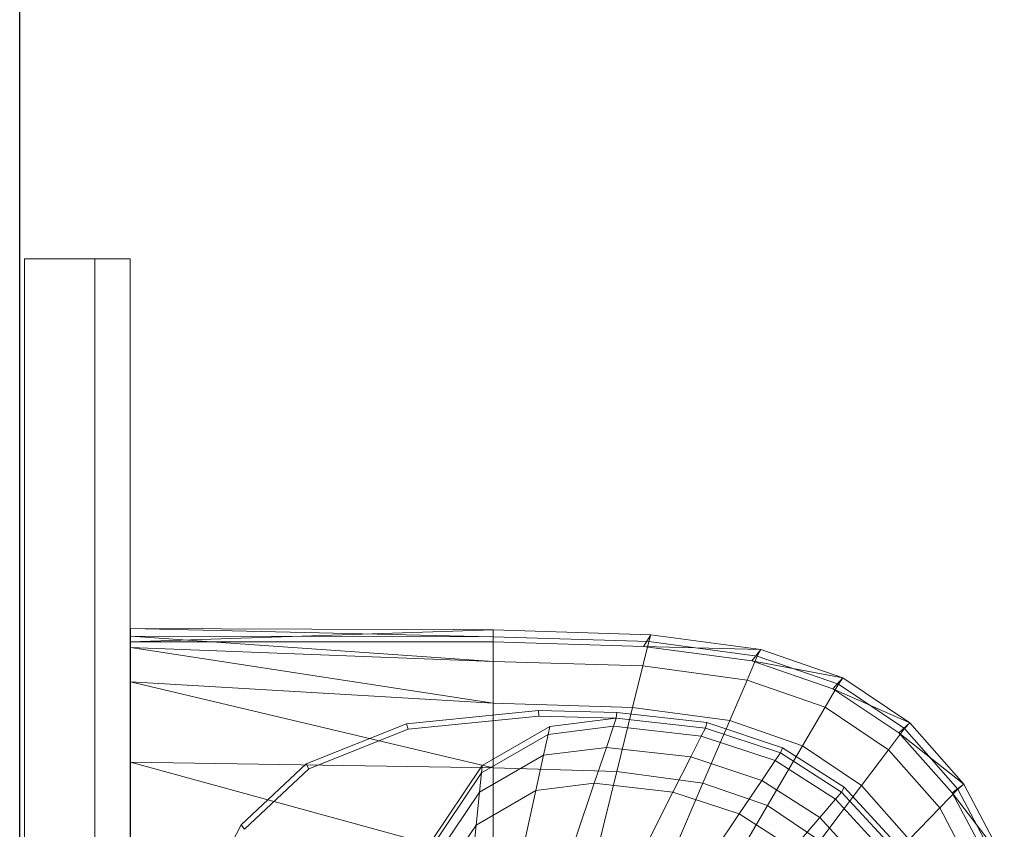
# Model space of a CAD drawing. Header units: metres. Extents: x 397.7 to 427.5, y 12.7 to 28.4.
# Tile 32 of 130: x 404.437 to 404.716, y 26.662 to 26.892. Entities that reach past the tile are written whole.
import ezdxf

# ---------------------------------------------------------------- set-up
doc = ezdxf.new("R2010")
doc.units = ezdxf.units.M
for name, color, linetype, lineweight in [('02_MOBILIARIO', 7, 'Continuous', 18), ('A-DETL-____-MBND', 7, 'Continuous', 18), ('A-GENM-____-OTLN', 7, 'Continuous', 18), ('A-WALL-____-MCUT', 7, 'Continuous', 25), ('A-WALL-____-OTLN', 7, 'Continuous', 25)]:
    doc.layers.add(name, color=color, linetype=linetype, lineweight=lineweight)

# ---------------------------------------------------------------- blocks, each defined once
blk = doc.blocks.new('Family - Rentamans P2-152946-05_ELEC_P2')
at = {"layer": 'A-DETL-____-MBND', "color": 253, "true_color": 0xaaaaaa}
for p, q in [((0, 0.36146), (0, 0.36526)), ((0, 0.36526), (0, 0.36308)), ((0.10273, 0.3648), (0, 0.36526)), ((0.10273, 0.36283), (0, 0.36526)), ((0.10273, 0.3648), (0, 0.36146)), ((0, 0.36308), (0, 0.35983)), ((0.10273, 0.36283), (0, 0.36308)), ((0, 0.36308), (0.10273, 0.35585)), ((0.14736, 0.36347), (0.10273, 0.3648)), ((0.10273, 0.36283), (0.10273, 0.3648)), ((0.10273, 0.36479), (0.10273, 0.36141)), ((0.14679, 0.36152), (0.10273, 0.36283)), ((0.10273, 0.36283), (0.10273, 0.35585)), ((0.14525, 0.36016), (0.14736, 0.36347)), ((0.14679, 0.36152), (0.14736, 0.36347)), ((0.17848, 0.35928), (0.14736, 0.36347)), ((0.10273, 0.36141), (0, 0.36146)), ((0, 0.36146), (0, 0.00406)), ((0, 0.35983), (0, 0.35008)), ((0.10273, 0.35585), (0, 0.35983)), ((0, 0.35983), (0.10273, 0.34405)), ((0.14525, 0.36016), (0.10273, 0.36141)), ((0.14508, 0.3546), (0.14679, 0.36152)), ((0.17596, 0.35605), (0.14525, 0.36016)), ((0.17848, 0.35928), (0.14525, 0.36016)), ((0.17751, 0.35738), (0.14679, 0.36152)), ((0.17461, 0.35061), (0.17751, 0.35738)), ((0.17596, 0.35605), (0.17848, 0.35928)), ((0.17751, 0.35738), (0.17848, 0.35928)), ((0.2005, 0.34941), (0.17751, 0.35738)), ((0.20176, 0.35121), (0.17848, 0.35928)), ((0.10273, 0.35585), (0.10273, 0.34405)), ((0.14508, 0.3546), (0.10273, 0.35585)), ((0.14508, 0.3546), (0.1422, 0.34287)), ((0.17461, 0.35061), (0.14508, 0.3546)), ((0.19894, 0.34814), (0.17596, 0.35605)), ((0.20176, 0.35121), (0.17596, 0.35605)), ((0, 0.35008), (0, 0.32734)), ((0.10273, 0.34405), (0, 0.35008)), ((0, 0.35008), (0.10273, 0.32574)), ((0.16971, 0.33917), (0.17461, 0.35061)), ((0.19671, 0.34296), (0.17461, 0.35061)), ((0.19671, 0.34296), (0.2005, 0.34941)), ((0.19894, 0.34814), (0.20176, 0.35121)), ((0.2005, 0.34941), (0.20176, 0.35121)), ((0.21918, 0.33686), (0.2005, 0.34941)), ((0.22069, 0.33849), (0.20176, 0.35121)), ((0.21762, 0.33569), (0.19894, 0.34814)), ((0.22069, 0.33849), (0.19894, 0.34814)), ((0.10273, 0.34405), (0.10273, 0.32574)), ((0.1422, 0.34287), (0.10273, 0.34405)), ((0.07816, 0.33823), (0.11557, 0.34199)), ((0.07861, 0.33669), (0.11566, 0.34041)), ((0.11557, 0.34199), (0.13769, 0.34144)), ((0.11566, 0.34041), (0.11557, 0.34199)), ((0.11566, 0.34041), (0.13755, 0.33987)), ((0.13755, 0.33987), (0.13769, 0.34144)), ((0.13769, 0.34144), (0.16318, 0.33856)), ((0.1422, 0.34287), (0.13772, 0.3247)), ((0.16971, 0.33917), (0.1422, 0.34287)), ((0.1903, 0.33203), (0.19671, 0.34296)), ((0.21467, 0.33089), (0.19671, 0.34296)), ((0.04977, 0.3269), (0.07816, 0.33823)), ((0.07861, 0.33669), (0.07816, 0.33823)), ((0.09963, 0.32643), (0.11875, 0.33749)), ((0.11825, 0.33522), (0.13678, 0.33756)), ((0.11875, 0.33749), (0.11825, 0.33522)), ((0.11875, 0.33749), (0.13755, 0.33987)), ((0.13476, 0.33156), (0.13678, 0.33756)), ((0.13678, 0.33756), (0.13755, 0.33987)), ((0.13678, 0.33756), (0.16165, 0.33475)), ((0.13755, 0.33987), (0.1628, 0.33702)), ((0.16971, 0.33917), (0.1621, 0.32141)), ((0.1628, 0.33702), (0.16318, 0.33856)), ((0.16318, 0.33856), (0.18466, 0.33146)), ((0.1903, 0.33203), (0.16971, 0.33917)), ((0.21762, 0.33569), (0.22069, 0.33849)), ((0.21918, 0.33686), (0.22069, 0.33849)), ((0.23596, 0.32112), (0.22069, 0.33849)), ((0.05051, 0.32548), (0.07861, 0.33669)), ((0.09941, 0.32432), (0.11825, 0.33522)), ((0.11825, 0.33522), (0.11696, 0.32931)), ((0.15867, 0.32886), (0.16165, 0.33475)), ((0.16165, 0.33475), (0.1628, 0.33702)), ((0.16165, 0.33475), (0.1826, 0.32782)), ((0.1628, 0.33702), (0.18406, 0.32998)), ((0.21467, 0.33089), (0.21918, 0.33686)), ((0.2327, 0.31866), (0.21762, 0.33569)), ((0.23596, 0.32112), (0.21762, 0.33569)), ((0.23426, 0.31971), (0.21918, 0.33686)), ((0.18036, 0.31508), (0.1903, 0.33203)), ((0.20704, 0.32079), (0.1903, 0.33203)), ((0.09884, 0.31884), (0.11696, 0.32931)), ((0.11696, 0.32931), (0.11476, 0.31932)), ((0.11696, 0.32931), (0.13476, 0.33156)), ((0.13135, 0.32141), (0.13476, 0.33156)), ((0.13476, 0.33156), (0.15867, 0.32886)), ((0.1826, 0.32782), (0.18406, 0.32998)), ((0.18406, 0.32998), (0.18466, 0.33146)), ((0.18406, 0.32998), (0.20135, 0.31889)), ((0.18466, 0.33146), (0.20212, 0.32026)), ((0.20704, 0.32079), (0.21467, 0.33089)), ((0.22917, 0.3144), (0.21467, 0.33089)), ((0, 0.32734), (0, 0.29972)), ((0.10273, 0.32574), (0, 0.32734)), ((0, 0.32734), (0.10273, 0.29924)), ((0.03136, 0.30959), (0.04977, 0.3269)), ((0.05051, 0.32548), (0.04977, 0.3269)), ((0.08473, 0.30435), (0.09963, 0.32643)), ((0.09941, 0.32432), (0.09963, 0.32643)), ((0.15363, 0.3189), (0.15867, 0.32886)), ((0.15867, 0.32886), (0.17881, 0.3222)), ((0.17881, 0.3222), (0.1826, 0.32782)), ((0.1826, 0.32782), (0.19963, 0.31689)), ((0.03228, 0.30834), (0.05051, 0.32548)), ((0.08473, 0.30256), (0.09941, 0.32432)), ((0.09941, 0.32432), (0.09884, 0.31884)), ((0.10273, 0.32574), (0.10273, 0.29924)), ((0.13772, 0.3247), (0.10273, 0.32574)), ((0.13772, 0.3247), (0.13123, 0.29839)), ((0.1621, 0.32141), (0.13772, 0.3247)), ((0.11476, 0.31932), (0.13135, 0.32141)), ((0.12606, 0.30567), (0.13135, 0.32141)), ((0.13135, 0.32141), (0.15363, 0.3189)), ((0.1621, 0.32141), (0.1511, 0.29571)), ((0.18036, 0.31508), (0.1621, 0.32141)), ((0.1724, 0.31269), (0.17881, 0.3222)), ((0.17881, 0.3222), (0.19518, 0.3117)), ((0.19519, 0.30512), (0.20704, 0.32079)), ((0.22054, 0.30543), (0.20704, 0.32079)), ((0.2327, 0.31866), (0.23596, 0.32112)), ((0.23426, 0.31971), (0.23596, 0.32112)), ((0.24746, 0.29938), (0.23596, 0.32112)), ((0.08473, 0.29792), (0.09884, 0.31884)), ((0.09788, 0.30955), (0.11476, 0.31932)), ((0.09884, 0.31884), (0.09788, 0.30955)), ((0.11476, 0.31932), (0.11135, 0.30381)), ((0.14581, 0.30344), (0.15363, 0.3189)), ((0.15363, 0.3189), (0.1724, 0.31269)), ((0.19963, 0.31689), (0.20135, 0.31889)), ((0.20135, 0.31889), (0.20212, 0.32026)), ((0.20135, 0.31889), (0.2153, 0.30374)), ((0.20212, 0.32026), (0.21621, 0.30495)), ((0.22917, 0.3144), (0.23426, 0.31971)), ((0.24405, 0.29737), (0.2327, 0.31866)), ((0.24746, 0.29938), (0.2327, 0.31866)), ((0.24562, 0.29825), (0.23426, 0.31971)), ((0.19518, 0.3117), (0.19963, 0.31689)), ((0.19963, 0.31689), (0.21338, 0.30196)), ((0.16244, 0.29794), (0.17239, 0.31269)), ((0.18036, 0.31508), (0.16597, 0.29056)), ((0.1724, 0.31269), (0.18765, 0.3029)), ((0.19519, 0.30512), (0.18036, 0.31508)), ((0.22054, 0.30543), (0.22917, 0.3144)), ((0.24008, 0.29377), (0.22917, 0.3144)), ((0.01958, 0.28716), (0.03136, 0.30959)), ((0.03228, 0.30834), (0.03136, 0.30959)), ((0.08473, 0.29006), (0.09788, 0.30955)), ((0.09788, 0.30955), (0.09638, 0.29516)), ((0.18765, 0.3029), (0.19518, 0.3117)), ((0.19518, 0.3117), (0.20839, 0.29735))]:
    blk.add_line(p, q, dxfattribs=at)
blk = doc.blocks.new('Family - LONDR55-XX_ZZ-ARQ-CAA-M3D-Londres55-152769-05_ELEC_P2')
at = {"layer": 'A-GENM-____-OTLN', "color": 253, "true_color": 0xaaaaaa}
for p, q in [((0.6, 0.03), (0, 0.03)), ((0, 0.03), (0, 0.01)), ((0, 0.03), (0, 0.01)), ((0.6, 0.03), (0, 0.03)), ((0.6, 0.01), (0.6, 0.03)), ((0.6, 0.01), (0.6, 0.03)), ((0.6, 0.01), (0, 0.01)), ((0, 0.01), (0, 0)), ((0, 0), (0, 0.01)), ((0, 0.01), (0.6, 0.01)), ((0, 0.01), (0.6, 0.01)), ((0, 0.01), (0.6, 0.01)), ((0.6, 0), (0.6, 0.01)), ((0.6, 0.01), (0.6, 0)), ((0, 0), (0.6, 0)), ((0.6, 0), (0, 0))]:
    blk.add_line(p, q, dxfattribs=at)
blk = doc.blocks.new('Family - Mirall P2-152966-05_ELEC_P2')
blk.add_blockref('Family - LONDR55-XX_ZZ-ARQ-CAA-M3D-Londres55-152769-05_ELEC_P2', (0, 0))
blk = doc.blocks.new('Family - Evans P2-153146-05_ELEC_P2')
at = {"layer": 'A-WALL-____-MCUT', "color": 253, "true_color": 0xaaaaaa}
blk.add_line((0, 0), (4.54879, 0), dxfattribs=at)
at = {"layer": 'A-WALL-____-OTLN', "color": 253, "true_color": 0xaaaaaa}
blk.add_line((0, 0), (4.54879, 0), dxfattribs=at)
at = {"layer": 'A-WALL-____-OTLN', "color": 253, "lineweight": 18, "true_color": 0xaaaaaa}
blk.add_line((0, 0), (4.54879, 0), dxfattribs=at)
blk = doc.blocks.new('LONDR55-XX_ZZ-ARQ-CAA-M3D-Londres55_ifc-1-05_ELEC_P2')
at = {"layer": '02_MOBILIARIO', "color": 253, "lineweight": 18, "true_color": 0xaaaaaa}
blk.add_blockref('Family - Rentamans P2-152946-05_ELEC_P2', (404.46838, 26.35391), dxfattribs=at)
at = {"layer": 'A-GENM-____-OTLN', "color": 253, "lineweight": 18, "true_color": 0xaaaaaa, "rotation": 90}
blk.add_blockref('Family - Mirall P2-152966-05_ELEC_P2', (404.46831, 26.22386), dxfattribs=at)
at = {"layer": 'A-WALL-____-OTLN', "color": 253, "lineweight": 18, "true_color": 0xaaaaaa, "rotation": 90}
blk.add_blockref('Family - Evans P2-153146-05_ELEC_P2', (404.43698, 23.51946), dxfattribs=at)

msp = doc.modelspace()

# ---------------------------------------------------------------- block references
at = {"lineweight": 5}
msp.add_blockref('LONDR55-XX_ZZ-ARQ-CAA-M3D-Londres55_ifc-1-05_ELEC_P2', (0, 0), dxfattribs=at)

doc.saveas('drawing.dxf')
